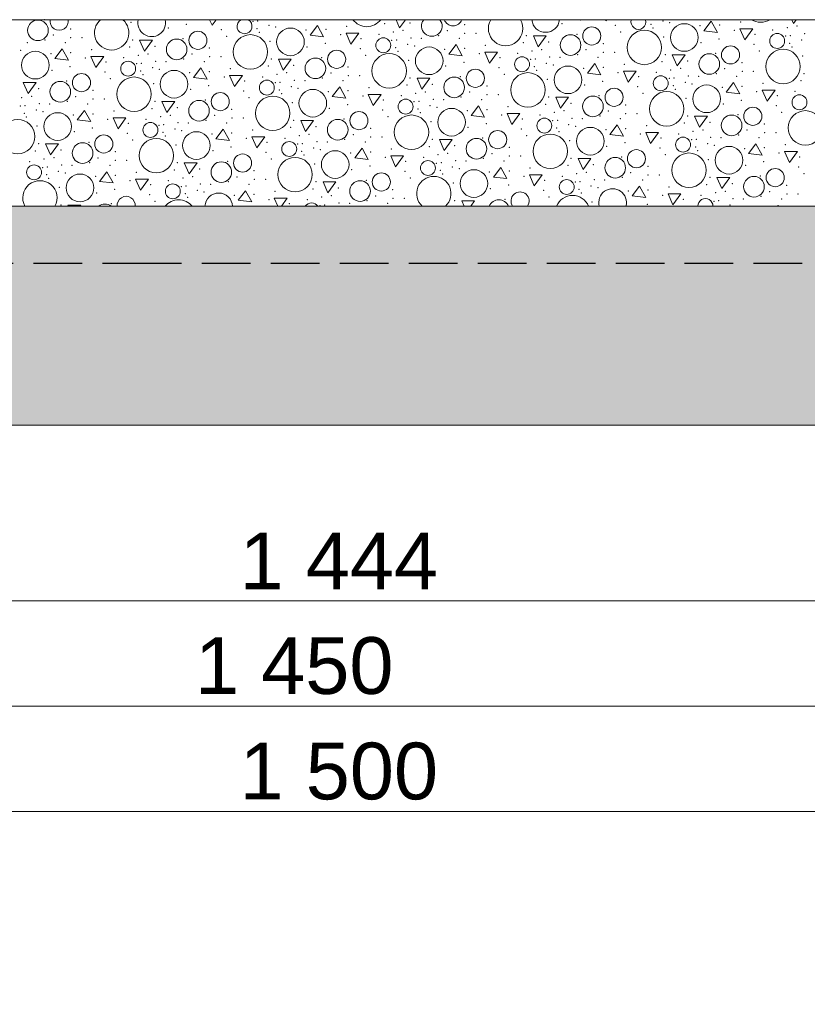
# Model space of a CAD drawing. Header units: millimetres. Extents: x -12989 to 381717, y -50461 to 30884.
# Tile 15 of 63: x 370256 to 372198, y -48689 to -46261. Entities that reach past the tile are written whole.
import ezdxf

# ---------------------------------------------------------------- set-up
doc = ezdxf.new("R2010")
doc.units = ezdxf.units.MM
doc.header["$MEASUREMENT"] = 0
doc.linetypes.add('Krawędzie ukryte', pattern=[170, 120, -50])
doc.linetypes.add('Wipeout_Contour', pattern=[1000, 0, -1000])
for name, color, linetype, lineweight in [('0_Nr_pióra__21', 7, 'Continuous', 25), ('A__STROPY_Nr_pióra__49', 7, 'Continuous', 15), ('A__STROPY_Nr_pióra__69', 7, 'Continuous', 13), ('Nowe_A_WYM_Nr_pióra__1', 7, 'Continuous', 13), ('Nowe_A_WYM_Nr_pióra__45', 7, 'Continuous', 15), ('Nowe_A_WYM_Nr_pióra__85', 7, 'Continuous', 13)]:
    doc.layers.add(name, color=color, linetype=linetype, lineweight=lineweight)
doc.layers.add('A__STROPY', color=7, linetype='Continuous')
doc.layers.add('Nowe_A_WYM', color=7, linetype='Continuous')
doc.layers.add('A__STROPY_Nr_pióra__173', color=7, linetype='Continuous', lineweight=5, true_color=0x6a6a6a)
doc.layers.add('A__STROPY_Nr_pióra__178', color=7, linetype='Continuous', lineweight=5, true_color=0x6a6a6a)
doc.styles.add('STYL_AUTOMATYCZNY_5', font='arial.ttf')
doc.dimstyles.new('STYL_AUTOMATYCZNY__2', dxfattribs={"dimtxt": 139.999998, "dimasz": 57, "dimexe": 0.18, "dimexo": 0.0625, "dimgap": 0, "dimtad": 1, "dimtih": 1, "dimtoh": 1, "dimdec": 0, "dimlfac": 0.1, "dimzin": 0, "dimdsep": 46, "dimtxsty": 'STYL_AUTOMATYCZNY_5', "dimblk": 'ARROWHEAD_6', "dimblk1": 'ARROWHEAD_6', "dimblk2": 'ARROWHEAD_6', "dimcen": 0.09, "dimse1": 1, "dimse2": 1, "dimclrd": 7, "dimclre": 7, "dimclrt": 7, "dimadec": 0, "dimazin": 0, "dimtfac": 1, "dimtdec": 4, "dimtmove": 0, "dimatfit": 3, "dimfxl": 0, "dimtolj": 1, "dimtzin": 0, "dimarcsym": 0})

# ---------------------------------------------------------------- blocks, each defined once
blk = doc.blocks.new('*X102', base_point=(363535.4, -45960.6))
at = {"layer": 'A__STROPY_Nr_pióra__178', "color": 251, "linetype": 'Continuous', "lineweight": 5, "true_color": 0x6a6a6a}
for p, q in [((370724.6, -46260.6), (370730.6, -46274.3)), ((370730.6, -46274.3), (370740.6, -46260.6)), ((370990.1, -46275.2), (370972, -46299)), ((371005.3, -46303), (370990.1, -46275.2)), ((371184, -46260.6), (371192.8, -46280.7)), ((371192.8, -46280.7), (371207.4, -46260.6)), ((371700.2, -46260.6), (371701.5, -46263.6)), ((371701.5, -46263.6), (371703.7, -46260.6)), ((371961, -46264.5), (371942.9, -46288.3)), ((371976.2, -46292.3), (371961, -46264.5)), ((372159.5, -46260.6), (372163.6, -46270)), ((372163.6, -46270), (372170.5, -46260.6)), ((370972, -46299), (371005.3, -46303)), ((371060.7, -46293.7), (371072.6, -46321.2)), ((371092.3, -46294), (371060.7, -46293.7)), ((371072.6, -46321.2), (371092.3, -46294)), ((371522.8, -46300.1), (371534.7, -46327.6)), ((371554.4, -46300.4), (371522.8, -46300.1)), ((371534.7, -46327.6), (371554.4, -46300.4)), ((371942.9, -46288.3), (371976.2, -46292.3)), ((372031.6, -46283), (372043.5, -46310.5)), ((372063.2, -46283.3), (372031.6, -46283)), ((372043.5, -46310.5), (372063.2, -46283.3)), ((370551.9, -46310.9), (370563.8, -46338.3)), ((370583.5, -46311.2), (370551.9, -46310.9)), ((370563.8, -46338.3), (370583.5, -46311.2)), ((371332.1, -46322.1), (371314, -46345.9)), ((371347.3, -46349.8), (371332.1, -46322.1)), ((370361.2, -46332.8), (370343.1, -46356.6)), ((370376.4, -46360.5), (370361.2, -46332.8)), ((371314, -46345.9), (371347.3, -46349.8)), ((371402.6, -46340.6), (371414.6, -46368)), ((371434.3, -46340.9), (371402.6, -46340.6)), ((371414.6, -46368), (371434.3, -46340.9)), ((371864.8, -46347), (371876.7, -46374.4)), ((371896.4, -46347.3), (371864.8, -46347)), ((371876.7, -46374.4), (371896.4, -46347.3)), ((370343.1, -46356.6), (370376.4, -46360.5)), ((370431.7, -46351.3), (370443.7, -46378.7)), ((370463.4, -46351.6), (370431.7, -46351.3)), ((370443.7, -46378.7), (370463.4, -46351.6)), ((370893.9, -46357.7), (370905.8, -46385.2)), ((370925.5, -46358), (370893.9, -46357.7)), ((370905.8, -46385.2), (370925.5, -46358)), ((371674.1, -46368.9), (371656, -46392.7)), ((371689.2, -46396.7), (371674.1, -46368.9)), ((370703.2, -46379.6), (370685.1, -46403.5)), ((370718.3, -46407.4), (370703.2, -46379.6)), ((371656, -46392.7), (371689.2, -46396.7)), ((371744.6, -46387.4), (371756.6, -46414.9)), ((371776.3, -46387.8), (371744.6, -46387.4)), ((371756.6, -46414.9), (371776.3, -46387.8)), ((370265, -46415.3), (370276.9, -46442.7)), ((370296.6, -46415.6), (370265, -46415.3)), ((370276.9, -46442.7), (370296.6, -46415.6)), ((370685.1, -46403.5), (370718.3, -46407.4)), ((370773.7, -46398.2), (370785.7, -46425.6)), ((370805.4, -46398.5), (370773.7, -46398.2)), ((370785.7, -46425.6), (370805.4, -46398.5)), ((371235.9, -46404.6), (371247.8, -46432)), ((371267.5, -46404.9), (371235.9, -46404.6)), ((371247.8, -46432), (371267.5, -46404.9)), ((372016.1, -46415.8), (371997.9, -46439.6)), ((372031.2, -46443.5), (372016.1, -46415.8)), ((371045.2, -46426.5), (371027, -46450.3)), ((371060.3, -46454.3), (371045.2, -46426.5)), ((371115.7, -46445), (371127.7, -46472.5)), ((371147.3, -46445.3), (371115.7, -46445)), ((371127.7, -46472.5), (371147.3, -46445.3)), ((371997.9, -46439.6), (372031.2, -46443.5)), ((372086.6, -46434.3), (372098.6, -46461.8)), ((372118.2, -46434.6), (372086.6, -46434.3)), ((372098.6, -46461.8), (372118.2, -46434.6)), ((370607, -46462.1), (370618.9, -46489.6)), ((370638.6, -46462.5), (370607, -46462.1)), ((370618.9, -46489.6), (370638.6, -46462.5)), ((371027, -46450.3), (371060.3, -46454.3)), ((371577.9, -46451.4), (371589.8, -46478.9)), ((371609.5, -46451.7), (371577.9, -46451.4)), ((371589.8, -46478.9), (371609.5, -46451.7)), ((370416.3, -46484.1), (370398.1, -46507.9)), ((370431.4, -46511.8), (370416.3, -46484.1)), ((371387.2, -46473.4), (371369, -46497.2)), ((371402.3, -46501.1), (371387.2, -46473.4)), ((371457.7, -46491.9), (371469.7, -46519.3)), ((371489.3, -46492.2), (371457.7, -46491.9)), ((371469.7, -46519.3), (371489.3, -46492.2)), ((370398.1, -46507.9), (370431.4, -46511.8)), ((370486.8, -46502.6), (370498.8, -46530)), ((370518.4, -46502.9), (370486.8, -46502.6)), ((370498.8, -46530), (370518.4, -46502.9)), ((370949, -46509), (370960.9, -46536.4)), ((370980.6, -46509.3), (370949, -46509)), ((370960.9, -46536.4), (370980.6, -46509.3)), ((371369, -46497.2), (371402.3, -46501.1)), ((371919.8, -46498.3), (371931.8, -46525.7)), ((371951.5, -46498.6), (371919.8, -46498.3)), ((371931.8, -46525.7), (371951.5, -46498.6)), ((370758.3, -46530.9), (370740.1, -46554.7)), ((370773.4, -46558.7), (370758.3, -46530.9)), ((371729.1, -46520.2), (371711, -46544)), ((371744.3, -46548), (371729.1, -46520.2)), ((371799.7, -46538.7), (371811.6, -46566.2)), ((371831.3, -46539), (371799.7, -46538.7)), ((371811.6, -46566.2), (371831.3, -46539)), ((370320, -46566.6), (370332, -46594)), ((370351.7, -46566.9), (370320, -46566.6)), ((370332, -46594), (370351.7, -46566.9)), ((370740.1, -46554.7), (370773.4, -46558.7)), ((370828.8, -46549.5), (370840.7, -46576.9)), ((370860.4, -46549.8), (370828.8, -46549.5)), ((370840.7, -46576.9), (370860.4, -46549.8)), ((371290.9, -46555.9), (371302.9, -46583.3)), ((371322.6, -46556.2), (371290.9, -46555.9)), ((371302.9, -46583.3), (371322.6, -46556.2)), ((371711, -46544), (371744.3, -46548)), ((372071.1, -46567.1), (372053, -46590.9)), ((372086.3, -46594.8), (372071.1, -46567.1)), ((371100.2, -46577.8), (371082.1, -46601.6)), ((371115.4, -46605.5), (371100.2, -46577.8)), ((372053, -46590.9), (372086.3, -46594.8)), ((372141.7, -46585.6), (372153.6, -46613)), ((372173.3, -46585.9), (372141.7, -46585.6)), ((372153.6, -46613), (372173.3, -46585.9)), ((370662, -46613.4), (370674, -46640.9)), ((370693.7, -46613.7), (370662, -46613.4)), ((370674, -46640.9), (370693.7, -46613.7)), ((371082.1, -46601.6), (371115.4, -46605.5)), ((371170.8, -46596.3), (371182.7, -46623.8)), ((371202.4, -46596.6), (371170.8, -46596.3)), ((371182.7, -46623.8), (371202.4, -46596.6)), ((371632.9, -46602.7), (371644.9, -46630.2)), ((371664.5, -46603), (371632.9, -46602.7)), ((371644.9, -46630.2), (371664.5, -46603)), ((370471.3, -46635.4), (370453.2, -46659.2)), ((370486.5, -46663.1), (370471.3, -46635.4)), ((371442.2, -46624.7), (371424.1, -46648.5)), ((371457.4, -46652.4), (371442.2, -46624.7)), ((370453.2, -46659.2), (370486.5, -46663.1)), ((370541.9, -46653.9), (370553.8, -46681.3)), ((370573.5, -46654.2), (370541.9, -46653.9)), ((370553.8, -46681.3), (370573.5, -46654.2)), ((371004, -46660.3), (371016, -46687.7)), ((371035.6, -46660.6), (371004, -46660.3)), ((371016, -46687.7), (371035.6, -46660.6)), ((371424.1, -46648.5), (371457.4, -46652.4)), ((371512.8, -46643.2), (371524.7, -46670.6)), ((371544.4, -46643.5), (371512.8, -46643.2)), ((371524.7, -46670.6), (371544.4, -46643.5)), ((371974.9, -46649.6), (371986.9, -46677)), ((372006.5, -46649.9), (371974.9, -46649.6)), ((371986.9, -46677), (372006.5, -46649.9)), ((370813.3, -46682.2), (370795.2, -46706)), ((370828.5, -46710), (370813.3, -46682.2)), ((371784.2, -46671.5), (371766.1, -46695.3)), ((371799.4, -46699.3), (371784.2, -46671.5)), ((370795.2, -46706), (370828.5, -46710)), ((370883.9, -46700.7), (370892.5, -46720.6)), ((370915.5, -46701), (370883.9, -46700.7)), ((370901.3, -46720.6), (370915.5, -46701)), ((371346, -46707.2), (371351.9, -46720.6)), ((371377.6, -46707.5), (371346, -46707.2)), ((371368.1, -46720.6), (371377.6, -46707.5)), ((371766.1, -46695.3), (371799.4, -46699.3)), ((371854.8, -46690), (371866.7, -46717.5)), ((371886.4, -46690.3), (371854.8, -46690)), ((371866.7, -46717.5), (371886.4, -46690.3)), ((370375.1, -46717.9), (370376.3, -46720.6)), ((370406.7, -46718.2), (370375.1, -46717.9)), ((370405, -46720.6), (370406.7, -46718.2)), ((372126.2, -46718.4), (372124.5, -46720.6)), ((372127.4, -46720.6), (372126.2, -46718.4))]:
    blk.add_line(p, q, dxfattribs=at)
for centre, radius in [((370301.3, -46286.9), 25.4), ((371894.7, -46304.5), 34.1), ((370695.6, -46311.4), 22.3), ((370825.1, -46339.9), 42.4), ((370923.8, -46315.2), 34.1), ((371614.2, -46323.1), 25.4), ((371666.5, -46300.7), 22.3), ((371796, -46329.1), 42.4), ((372123.5, -46313), 18.4), ((370643.3, -46333.8), 25.4), ((371152.6, -46323.7), 18.4), ((370294.9, -46372.7), 34.1), ((371037.6, -46358.3), 22.3), ((371167.1, -46386.7), 42.4), ((371265.8, -46362), 34.1), ((371956.2, -46369.9), 25.4), ((372008.5, -46347.5), 22.3), ((372138, -46376), 42.4), ((370523.7, -46381.3), 18.4), ((370985.3, -46380.6), 25.4), ((371494.6, -46370.5), 18.4), ((370408.7, -46415.8), 22.3), ((370636.9, -46419.6), 34.1), ((371379.6, -46405.1), 22.3), ((371509.1, -46433.6), 42.4), ((371607.8, -46408.9), 34.1), ((370356.4, -46438.2), 25.4), ((370538.2, -46444.3), 42.4), ((370865.6, -46428.1), 18.4), ((371327.3, -46427.5), 25.4), ((371836.5, -46417.4), 18.4), ((371949.8, -46455.7), 34.1), ((370750.6, -46462.7), 22.3), ((370978.9, -46466.5), 34.1), ((371721.5, -46452), 22.3), ((371851, -46480.4), 42.4), ((372178.5, -46464.3), 18.4), ((370698.4, -46485.1), 25.4), ((370880.2, -46491.2), 42.4), ((371207.6, -46475), 18.4), ((371669.3, -46474.4), 25.4), ((370350, -46524), 34.1), ((371092.6, -46509.5), 22.3), ((371320.9, -46513.3), 34.1), ((372063.5, -46498.8), 22.3), ((372193, -46527.3), 42.4), ((370251.2, -46548.7), 42.4), ((370578.7, -46532.5), 18.4), ((371040.3, -46531.9), 25.4), ((371222.1, -46538), 42.4), ((371549.6, -46521.8), 18.4), ((372011.2, -46521.2), 25.4), ((370692, -46570.9), 34.1), ((371434.6, -46556.4), 22.3), ((371564.1, -46584.9), 42.4), ((371662.9, -46560.2), 34.1), ((370411.4, -46589.5), 25.4), ((370463.7, -46567.1), 22.3), ((370593.2, -46595.6), 42.4), ((370920.7, -46579.4), 18.4), ((371382.3, -46578.8), 25.4), ((371891.6, -46568.7), 18.4), ((370805.7, -46614), 22.3), ((371034, -46617.7), 34.1), ((371776.6, -46603.3), 22.3), ((371906.1, -46631.7), 42.4), ((372004.9, -46607), 34.1), ((370753.4, -46636.4), 25.4), ((370935.2, -46642.4), 42.4), ((371262.7, -46626.3), 18.4), ((371724.3, -46625.7), 25.4), ((370291.8, -46637), 18.4), ((371147.7, -46660.8), 22.3), ((371376, -46664.6), 34.1), ((372118.6, -46650.1), 22.3), ((370405.1, -46675.3), 34.1), ((371095.4, -46683.2), 25.4), ((371604.7, -46673.1), 18.4), ((372066.3, -46672.5), 25.4), ((370633.8, -46683.8), 18.4)]:
    blk.add_circle(centre, radius, dxfattribs=at)
for centre, radius, start, end in [((370353.6, -46264.5), 22.3, 169.808, 10.192), ((370483.1, -46293), 42.4, 130.2253, 49.7747), ((370581.9, -46268.3), 34.1, 166.9315, 13.0685), ((370810.6, -46276.8), 18.4, 118.0754, 61.9246), ((371112, -46235.4), 42.4, 216.3561, 323.6439), ((371272.2, -46276.2), 25.4, 142.104, 37.896), ((371324.5, -46253.8), 22.3, 197.6501, 342.3499), ((371454, -46282.3), 42.4, 149.2596, 30.7404), ((371552.8, -46257.6), 34.1, 185.0352, 354.9648), ((371781.5, -46266.1), 18.4, 162.5388, 17.4612), ((372082.9, -46224.7), 42.4, 237.6894, 302.3106), ((370306.3, -46700), 42.4, 330.9994, 209.0006), ((371277.2, -46689.3), 42.4, 312.5082, 227.4918), ((370747.1, -46722.2), 34.1, 2.6675, 177.3325), ((371489.7, -46707.7), 22.3, 324.6967, 215.3033), ((371717.9, -46711.5), 34.1, 344.4937, 195.5063), ((370518.8, -46718.4), 22.3, 354.3902, 185.6098), ((370648.3, -46746.9), 42.4, 38.2528, 141.7472), ((370975.8, -46730.7), 18.4, 33.3126, 146.6874), ((371437.4, -46730.1), 25.4, 21.9194, 158.0806), ((371619.2, -46736.2), 42.4, 21.5166, 158.4834), ((371946.7, -46720), 18.4, 358.1053, 181.8947), ((370466.5, -46740.8), 25.4, 52.6007, 127.3993)]:
    blk.add_arc(centre, radius, start, end, dxfattribs=at)
for p in [(370316.8, -46260.6), (370531.1, -46267.1), (370667.5, -46272.3), (370831.5, -46264.9), (370843.3, -46264), (370870.8, -46274.4), (371156, -46270.7), (371218.6, -46268.8), (371218.6, -46268.8), (371352.9, -46272.5), (371593.5, -46270.2), (371638.3, -46261.6), (371724.6, -46274.5), (371812.2, -46271.9), (371841.7, -46263.7), (371858.5, -46267.6), (371933.2, -46275.7), (371981.8, -46273.8), (372033.4, -46266.3), (370339.6, -46298.7), (370382, -46283.2), (370622.6, -46280.9), (370753.7, -46285.2), (370841.3, -46282.6), (370846.9, -46292), (370887.6, -46278.3), (370962.3, -46286.4), (371011, -46284.5), (371047.3, -46297.7), (371062.5, -46277), (371141.8, -46297), (371177.4, -46290.9), (371201.3, -46287.2), (371289.5, -46299.9), (371310.4, -46288), (371353.3, -46294.4), (371381.1, -46294.4), (371505.5, -46299.7), (371629.7, -46296.7), (371737.8, -46291.1), (371817.8, -46281.2), (372018.2, -46287), (372068.9, -46296.3), (372112.7, -46286.3), (372148.2, -46280.1), (372156.2, -46300.2), (372172.2, -46276.5), (372191.5, -46294.8), (370275.3, -46317), (370318.6, -46310.6), (370369.2, -46317.5), (370382.4, -46305.1), (370410.2, -46305.1), (370534.6, -46310.4), (370658.8, -46307.5), (370766.9, -46301.8), (370873.1, -46314), (371009.4, -46319.2), (371098, -46307.1), (371173.5, -46311.8), (371185.3, -46310.9), (371212.8, -46321.2), (371220.6, -46305.5), (371246.2, -46306.3), (371340.1, -46306.8), (371404.5, -46323.8), (371498, -46317.6), (371560.6, -46315.7), (371560.6, -46315.7), (371694.9, -46319.4), (371844, -46303.2), (371935.5, -46317.1), (371980.3, -46308.4), (372066.5, -46321.4), (372144.4, -46301.1), (372154.2, -46318.7), (372183.7, -46310.5), (370258.7, -46335.9), (370333.4, -46344), (370382, -46342.1), (370433.6, -46334.5), (370527.1, -46328.3), (370548.4, -46348.4), (370572.4, -46344.8), (370589.7, -46326.4), (370589.7, -46326.4), (370681.5, -46345.5), (370724, -46330.1), (370964.6, -46327.8), (371095.7, -46332.1), (371108.9, -46348.7), (371183.3, -46329.4), (371188.9, -46338.8), (371229.6, -46325.2), (371304.3, -46333.3), (371352.9, -46331.4), (371389.3, -46344.6), (371483.8, -46343.9), (371519.3, -46337.7), (371543.3, -46334.1), (371631.5, -46346.8), (371652.4, -46334.8), (371695.3, -46341.2), (371723.1, -46341.2), (371847.5, -46346.6), (371971.7, -46343.6), (372079.8, -46338), (372159.8, -46328.1), (370418.4, -46355.3), (370469.1, -46364.6), (370512.9, -46354.6), (370544.6, -46369.4), (370556.4, -46368.5), (370591.7, -46363), (370617.3, -46363.9), (370660.6, -46357.5), (370711.2, -46364.4), (370724.4, -46352), (370752.2, -46351.9), (370876.6, -46357.3), (370931.7, -46373.3), (370931.7, -46373.3), (371000.8, -46354.3), (371215.1, -46360.8), (371351.4, -46366), (371440, -46353.9), (371515.5, -46358.7), (371527.3, -46357.7), (371554.8, -46368.1), (371562.6, -46352.3), (371571.6, -46372), (371588.2, -46353.1), (371682.1, -46353.6), (371746.5, -46370.7), (371839.9, -46364.4), (371902.6, -46362.6), (371902.6, -46362.6), (372036.9, -46366.2), (372186, -46350.1), (370335.7, -46385.4), (370380.5, -46376.7), (370466.7, -46389.7), (370554.4, -46387), (370560, -46396.4), (370583.9, -46378.8), (370600.7, -46382.7), (370675.4, -46390.9), (370724, -46388.9), (370775.6, -46381.4), (370869, -46375.1), (370890.4, -46395.3), (370914.4, -46391.6), (371023.5, -46392.4), (371066, -46376.9), (371306.6, -46374.7), (371437.6, -46378.9), (371450.8, -46395.6), (371525.3, -46376.3), (371530.9, -46385.7), (371646.3, -46380.2), (371694.9, -46378.2), (371731.2, -46391.4), (371825.8, -46390.8), (371861.3, -46384.6), (371885.3, -46380.9), (371973.4, -46393.6), (371994.4, -46381.7), (372037.3, -46388.1), (372065.1, -46388.1), (372189.5, -46393.4), (370371.9, -46411.9), (370479.9, -46406.3), (370586.2, -46418.4), (370760.4, -46402.1), (370811.1, -46411.5), (370854.9, -46401.5), (370886.5, -46416.2), (370898.4, -46415.3), (370933.7, -46409.9), (370959.3, -46410.7), (371002.6, -46404.3), (371053.2, -46411.2), (371066.4, -46398.8), (371094.2, -46398.8), (371218.6, -46404.2), (371273.7, -46420.1), (371273.7, -46420.1), (371342.8, -46401.2), (371557.1, -46407.7), (371648.6, -46421.5), (371693.4, -46412.9), (371782, -46400.8), (371857.4, -46405.5), (371869.3, -46404.6), (371896.8, -46414.9), (371904.6, -46399.2), (371913.6, -46418.9), (371930.2, -46400), (372024, -46400.5), (372088.5, -46417.6), (372181.9, -46411.3), (370302.8, -46430.8), (370302.8, -46430.8), (370437.1, -46434.5), (370677.7, -46432.2), (370722.5, -46423.6), (370808.7, -46436.5), (370896.3, -46433.9), (370902, -46443.2), (370925.9, -46425.7), (370942.7, -46429.6), (371017.4, -46437.7), (371066, -46435.8), (371117.6, -46428.3), (371211, -46422), (371232.4, -46442.1), (371256.4, -46438.5), (371365.5, -46439.3), (371408, -46423.8), (371408.3, -46445.7), (371436.2, -46445.7), (371779.6, -46425.8), (371792.8, -46442.4), (371867.2, -46423.1), (371872.8, -46432.5), (371988.3, -46427), (372036.9, -46425.1), (372073.2, -46438.3), (372167.8, -46437.6), (370261.5, -46452.9), (370285.5, -46449.2), (370304.8, -46467.5), (370330.4, -46468.3), (370373.6, -46461.9), (370394.6, -46450), (370424.2, -46468.8), (370437.4, -46456.4), (370465.3, -46456.4), (370589.7, -46461.7), (370713.8, -46458.7), (370821.9, -46453.1), (370928.2, -46465.3), (371102.3, -46449), (371153.1, -46458.3), (371196.9, -46448.3), (371228.5, -46463.1), (371240.4, -46462.2), (371275.7, -46456.8), (371301.3, -46457.6), (371344.5, -46451.2), (371395.1, -46458.1), (371553, -46468.9), (371560.6, -46451), (371615.6, -46467), (371615.6, -46467), (371684.7, -46448), (371899.1, -46454.5), (371990.5, -46468.4), (372035.4, -46459.7), (372124, -46447.6), (370257.6, -46473.8), (370267.4, -46491.4), (370269.5, -46472.9), (370297, -46483.2), (370313.8, -46487.2), (370437.1, -46493.4), (370488.7, -46485.8), (370582.1, -46479.6), (370644.7, -46477.7), (370644.7, -46477.7), (370779.1, -46481.4), (371019.6, -46479.1), (371064.5, -46470.4), (371150.7, -46483.4), (371238.3, -46480.7), (371243.9, -46490.1), (371267.8, -46472.5), (371284.6, -46476.5), (371359.4, -46484.6), (371408, -46482.6), (371459.6, -46475.1), (371574.4, -46489), (371598.4, -46485.3), (371707.5, -46486.1), (371750, -46470.7), (371750.3, -46492.5), (371778.2, -46492.5), (372121.6, -46472.7), (372134.8, -46489.3), (370273, -46500.8), (370388.5, -46495.3), (370473.4, -46506.6), (370524.2, -46515.9), (370568, -46505.9), (370603.5, -46499.7), (370627.5, -46496.1), (370646.8, -46514.3), (370672.4, -46515.1), (370715.6, -46508.8), (370736.6, -46496.8), (370766.2, -46515.6), (370779.4, -46503.2), (370807.3, -46503.2), (370931.7, -46508.6), (371055.8, -46505.6), (371163.9, -46500), (371270.2, -46512.1), (371406.5, -46517.3), (371444.3, -46495.9), (371495, -46505.2), (371538.9, -46495.2), (371570.5, -46509.9), (371582.3, -46509), (371617.7, -46503.6), (371643.3, -46504.4), (371686.5, -46498), (371737.1, -46504.9), (371895, -46515.7), (371902.6, -46497.9), (371957.6, -46513.9), (371957.6, -46513.9), (372026.7, -46494.9), (372092, -46517.5), (370299.3, -46522.8), (370390.7, -46536.7), (370435.6, -46528), (370521.8, -46540.9), (370599.6, -46520.7), (370609.4, -46538.3), (370611.4, -46519.7), (370638.9, -46530.1), (370655.7, -46534), (370730.5, -46542.2), (370779.1, -46540.2), (370830.6, -46532.7), (370924.1, -46526.4), (370969.5, -46542.9), (370986.7, -46524.6), (370986.7, -46524.6), (371121.1, -46528.2), (371361.6, -46526), (371492.7, -46530.2), (371580.3, -46527.6), (371585.9, -46537), (371609.8, -46519.4), (371626.6, -46523.3), (371701.4, -46531.5), (371750, -46529.5), (371786.3, -46542.7), (371801.5, -46522), (371880.9, -46542.1), (371916.4, -46535.9), (371940.4, -46532.2), (372049.5, -46533), (372092.3, -46539.4), (372120.2, -46539.4), (370302.8, -46566.2), (370426.9, -46563.2), (370535, -46557.6), (370615, -46547.7), (370815.4, -46553.4), (370866.1, -46562.8), (370910, -46552.8), (370941.6, -46567.5), (370945.5, -46546.6), (370953.4, -46566.6), (370988.8, -46561.2), (371014.4, -46562), (371057.6, -46555.6), (371078.6, -46543.7), (371108.2, -46562.5), (371121.4, -46550.1), (371149.3, -46550.1), (371273.7, -46555.4), (371397.8, -46552.5), (371505.9, -46546.8), (371612.2, -46559), (371748.5, -46564.2), (371837, -46552.1), (371912.5, -46556.8), (371924.3, -46555.9), (371951.8, -46566.2), (371959.7, -46550.5), (371985.3, -46551.3), (372028.5, -46544.9), (372079.1, -46551.8), (370295.2, -46584), (370357.8, -46582.1), (370357.8, -46582.1), (370492.1, -46585.8), (370641.3, -46569.7), (370732.7, -46583.5), (370777.6, -46574.9), (370863.8, -46587.8), (370951.4, -46585.1), (370980.9, -46576.9), (370997.7, -46580.9), (371072.4, -46589), (371121.1, -46587.1), (371172.6, -46579.6), (371266.1, -46573.3), (371311.5, -46589.8), (371328.7, -46571.4), (371328.7, -46571.4), (371420.6, -46590.6), (371463, -46575.1), (371703.6, -46572.8), (371834.7, -46577.1), (371922.3, -46574.4), (371927.9, -46583.8), (371968.6, -46570.2), (372043.3, -46578.3), (372092, -46576.4), (372128.3, -46589.6), (372143.5, -46568.8), (370281.1, -46610.3), (370316.6, -46604.2), (370340.6, -46600.5), (370428.7, -46613.2), (370449.7, -46601.3), (370492.5, -46607.7), (370520.4, -46607.7), (370644.7, -46613), (370768.9, -46610), (370877, -46604.4), (370957, -46594.5), (371157.4, -46600.3), (371208.1, -46609.6), (371251.9, -46599.6), (371283.6, -46614.4), (371287.5, -46593.4), (371295.4, -46613.5), (371330.8, -46608.1), (371356.4, -46608.9), (371399.6, -46602.5), (371450.2, -46609.4), (371463.4, -46597), (371491.2, -46597), (371615.6, -46602.3), (371739.8, -46599.3), (371847.9, -46593.7), (371954.2, -46605.8), (372090.5, -46611), (372179, -46598.9), (370312.7, -46625.1), (370324.5, -46624.2), (370352, -46634.5), (370359.9, -46618.8), (370368.8, -46638.5), (370385.5, -46619.6), (370479.3, -46620.1), (370543.7, -46637.1), (370637.2, -46630.9), (370699.8, -46629), (370699.8, -46629), (370834.1, -46632.7), (370983.3, -46616.5), (371074.7, -46630.4), (371119.6, -46621.7), (371205.8, -46634.7), (371293.4, -46632), (371322.9, -46623.8), (371339.7, -46627.7), (371414.4, -46635.9), (371463.1, -46633.9), (371514.6, -46626.4), (371608.1, -46620.1), (371629.5, -46640.3), (371653.4, -46636.6), (371670.7, -46618.3), (371670.7, -46618.3), (371762.6, -46637.4), (371805, -46622), (372045.6, -46619.7), (372176.7, -46624), (370322.5, -46642.7), (370328.1, -46652.1), (370443.5, -46646.6), (370492.2, -46644.6), (370528.5, -46657.9), (370623, -46657.2), (370658.6, -46651), (370682.6, -46647.3), (370770.7, -46660), (370791.7, -46648.1), (370834.5, -46654.5), (370862.3, -46654.5), (370986.7, -46659.9), (371110.9, -46656.9), (371219, -46651.3), (371299, -46641.4), (371325.2, -46663.4), (371499.4, -46647.1), (371550.1, -46656.5), (371593.9, -46646.5), (371625.6, -46661.2), (371637.4, -46660.3), (371672.8, -46654.9), (371698.4, -46655.7), (371741.6, -46649.3), (371792.2, -46656.2), (371805.4, -46643.8), (371833.2, -46643.8), (371957.6, -46649.2), (372081.8, -46646.2), (372189.9, -46640.6), (370354.4, -46674.1), (370445.8, -46688), (370490.7, -46679.3), (370579.2, -46667.2), (370654.7, -46672), (370666.5, -46671), (370694, -46681.4), (370701.9, -46665.6), (370710.8, -46685.3), (370727.5, -46666.4), (370821.3, -46666.9), (370885.7, -46684), (370979.2, -46677.7), (371041.8, -46675.9), (371041.8, -46675.9), (371176.1, -46679.5), (371416.7, -46677.2), (371461.6, -46668.6), (371547.8, -46681.5), (371635.4, -46678.9), (371641, -46688.3), (371664.9, -46670.7), (371681.7, -46674.6), (371756.4, -46682.7), (371805.1, -46680.8), (371856.6, -46673.3), (371950.1, -46667), (371971.5, -46687.2), (371995.4, -46683.5), (372012.7, -46665.1), (372012.7, -46665.1), (372104.6, -46684.3), (372147, -46668.8), (370576.9, -46692.2), (370590.1, -46708.8), (370664.5, -46689.6), (370670.1, -46699), (370785.5, -46693.5), (370834.2, -46691.5), (370870.5, -46704.7), (370965, -46704.1), (371000.6, -46697.9), (371024.5, -46694.2), (371043.8, -46712.5), (371112.7, -46706.9), (371133.7, -46695), (371176.5, -46701.4), (371204.3, -46701.4), (371328.7, -46706.7), (371452.9, -46703.8), (371561, -46698.1), (371667.2, -46710.3), (371841.4, -46694), (371892.1, -46703.4), (371935.9, -46693.3), (371967.6, -46708.1), (371979.4, -46707.2), (372014.7, -46701.8), (372040.3, -46702.6), (372083.6, -46696.2), (372134.2, -46703.1), (372147.4, -46690.7), (372175.2, -46690.7), (370357.8, -46717.4), (370482, -46714.5), (370921.2, -46714.1), (370996.7, -46718.8), (371008.5, -46717.9), (371069.5, -46713.3), (371163.3, -46713.8), (371803.5, -46715.5), (372006.9, -46717.5)]:
    blk.add_point(p, dxfattribs=at)
blk = doc.blocks.new('ElemPrzekroju_86_1', base_point=(363535.4, -45960.6))
at = {"color": 254, "linetype": 'Wipeout_Contour', "lineweight": 0, "ltscale": 1496013.813862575}
blk.add_wipeout([(363818.5, -46720.6), (363818.5, -47260.6), (378258.5, -47260.6), (378258.5, -46720.6)], dxfattribs=at).dxf.layer = 'A__STROPY'
at = {"layer": 'A__STROPY_Nr_pióra__173', "linetype": 'Continuous', "lineweight": 5, "true_color": 0x6a6a6a}
h = blk.add_hatch(dxfattribs=at)
h.set_pattern_fill('Grunt_0001', color=251, style=0, pattern_type=2)
h.set_pattern_definition([(45, (363535.4, -45960.59), (-95.4594, 95.4594), []), (45, (363503.58, -45928.77), (-190.919, 190.919), []), (45, (363471.76, -45896.95), (-190.919, 190.919), []), (135, (363439.945, -45865.132), (31.8198, 31.8198), [135, -135])])
h.paths.add_polyline_path([(363818.5, -46720.6), (363818.5, -47260.6), (378258.5, -47260.6), (378258.5, -46720.6)])
at = {"layer": 'A__STROPY_Nr_pióra__69', "color": 7, "linetype": 'Continuous', "lineweight": 13}
blk.add_line((378258.5, -47260.6), (363818.5, -47260.6), dxfattribs=at)
at = {"color": 254, "linetype": 'Wipeout_Contour', "lineweight": 0, "ltscale": 1495763.64850737}
blk.add_wipeout([(363818.5, -46720.6), (378258.5, -46720.6), (378258.5, -46260.6), (363818.5, -46260.6)], dxfattribs=at).dxf.layer = 'A__STROPY'
at = {"layer": 'A__STROPY_Nr_pióra__49', "color": 7, "linetype": 'Continuous', "lineweight": 15}
for p, q in [((378258.5, -46260.6), (363818.5, -46260.6)), ((378258.5, -46720.6), (363818.5, -46720.6))]:
    blk.add_line(p, q, dxfattribs=at)
at = {"layer": 'A__STROPY', "lineweight": 0}
blk.add_blockref('*X102', (363535.4, -45960.6), dxfattribs=at)
blk = doc.blocks.new('*D178', base_point=(363535.4, -45960.6))
at = {"layer": 'Nowe_A_WYM_Nr_pióra__45', "color": 7, "linetype": 'Continuous', "lineweight": 15}
for p, q in [((363668.6, -47663.2), (363608.6, -47723.2)), ((363848.6, -47663.2), (363788.6, -47723.2))]:
    blk.add_line(p, q, dxfattribs=at)
at = {"layer": 'Nowe_A_WYM_Nr_pióra__85', "color": 7, "linetype": 'Continuous', "lineweight": 13}
for p, q in [((363818.6, -47749.5), (363818.6, -47637)), ((363638.6, -47693.2), (363818.6, -47693.2)), ((363818.6, -47693.2), (378258.5, -47693.2))]:
    blk.add_line(p, q, dxfattribs=at)
blk = doc.blocks.new('ARROWHEAD_6')
at = {"color": 0, "linetype": 'Continuous', "lineweight": 0}
for p, q in [((-0.5, -0.5), (0.5, 0.5)), ((0, 0), (-1, 0))]:
    blk.add_line(p, q, dxfattribs=at)
blk = doc.blocks.new('*D179', base_point=(363535.4, -45960.6))
at = {"layer": 'Nowe_A_WYM_Nr_pióra__45', "color": 7, "linetype": 'Continuous', "lineweight": 15}
for p, q in [((363848.6, -47663.2), (363788.6, -47723.2)), ((378288.5, -47663.2), (378228.5, -47723.2))]:
    blk.add_line(p, q, dxfattribs=at)
at = {"layer": 'Nowe_A_WYM_Nr_pióra__85', "color": 7, "linetype": 'Continuous', "lineweight": 13}
for p, q in [((378258.5, -47749.5), (378258.5, -47637)), ((363818.6, -47693.2), (378258.5, -47693.2))]:
    blk.add_line(p, q, dxfattribs=at)
at = {"layer": 'Nowe_A_WYM_Nr_pióra__1', "color": 7, "lineweight": 13, "char_height": 140, "attachment_point": 7, "style": 'STYL_AUTOMATYCZNY_5'}
for s, insert in [('\\A1;{\\pql;\\fArial|b0|i0|c238|p0;\\W1.000000;18}', (363848.6, -47665.2)), ('\\A1;{\\pql;\\fArial|b0|i0|c238|p0;\\W1.000000;1\xa0444}', (370798.3, -47665.2)), ('\\A1;{\\pql;\\fArial|b0|i0|c238|p0;\\W1.000000;18}', (378014.9, -47665.2))]:
    blk.add_mtext(s, dxfattribs=dict(at, insert=insert))
blk = doc.blocks.new('*D182', base_point=(363535.4, -45960.6))
at = {"layer": 'Nowe_A_WYM_Nr_pióra__45', "color": 7, "linetype": 'Continuous', "lineweight": 15}
for p, q in [((363568.6, -47923.2), (363508.6, -47983.2)), ((363815.4, -47923.2), (363755.4, -47983.2))]:
    blk.add_line(p, q, dxfattribs=at)
at = {"layer": 'Nowe_A_WYM_Nr_pióra__85', "color": 7, "linetype": 'Continuous', "lineweight": 13}
for p, q in [((363538.6, -48009.5), (363538.6, -47897)), ((363785.4, -48009.5), (363785.4, -47897)), ((363493.6, -47953.2), (363538.6, -47953.2)), ((363538.6, -47953.2), (363785.4, -47953.2)), ((363785.4, -47953.2), (378285.4, -47953.2))]:
    blk.add_line(p, q, dxfattribs=at)
at = {"layer": 'Nowe_A_WYM_Nr_pióra__1', "color": 7, "lineweight": 13, "insert": (363295.1, -47925.2), "char_height": 140, "attachment_point": 7, "style": 'STYL_AUTOMATYCZNY_5'}
blk.add_mtext('\\A1;{\\pql;\\fArial|b0|i0|c238|p0;\\W1.000000;25}', dxfattribs=at)
blk = doc.blocks.new('*D183', base_point=(363535.4, -45960.6))
at = {"layer": 'Nowe_A_WYM_Nr_pióra__45', "color": 7, "linetype": 'Continuous', "lineweight": 15}
for p, q in [((363815.4, -47923.2), (363755.4, -47983.2)), ((378315.4, -47923.2), (378255.4, -47983.2))]:
    blk.add_line(p, q, dxfattribs=at)
at = {"layer": 'Nowe_A_WYM_Nr_pióra__85', "color": 7, "linetype": 'Continuous', "lineweight": 13}
for p, q in [((378285.4, -48009.5), (378285.4, -47897)), ((363785.4, -47953.2), (378285.4, -47953.2))]:
    blk.add_line(p, q, dxfattribs=at)
at = {"layer": 'Nowe_A_WYM_Nr_pióra__1', "color": 7, "lineweight": 13, "char_height": 140, "attachment_point": 7, "style": 'STYL_AUTOMATYCZNY_5'}
for s, insert in [('\\A1;{\\pql;\\fArial|b0|i0|c238|p0;\\W1.000000;1\xa0450}', (370688.4, -47925.2)), ('\\A1;{\\pql;\\fArial|b0|i0|c238|p0;\\W1.000000;25}', (378041.8, -47925.2))]:
    blk.add_mtext(s, dxfattribs=dict(at, insert=insert))
blk = doc.blocks.new('*D185', base_point=(363535.4, -45960.6))
at = {"layer": 'Nowe_A_WYM_Nr_pióra__45', "color": 7, "linetype": 'Continuous', "lineweight": 15}
for p, q in [((363568.6, -48183.2), (363508.6, -48243.2)), ((378508.5, -48243.2), (378568.5, -48183.2))]:
    blk.add_line(p, q, dxfattribs=at)
at = {"layer": 'Nowe_A_WYM_Nr_pióra__85', "color": 7, "linetype": 'Continuous', "lineweight": 13}
for p, q in [((363538.6, -48269.5), (363538.6, -48157)), ((378538.5, -48269.5), (378538.5, -48157)), ((363493.6, -48213.2), (363538.6, -48213.2)), ((363538.6, -48213.2), (378538.5, -48213.2)), ((378538.5, -48213.2), (378583.5, -48213.2))]:
    blk.add_line(p, q, dxfattribs=at)
at = {"layer": 'Nowe_A_WYM_Nr_pióra__1', "color": 7, "lineweight": 13, "insert": (370798.3, -48185.2), "char_height": 140, "attachment_point": 7, "style": 'STYL_AUTOMATYCZNY_5'}
blk.add_mtext('\\A1;{\\pql;\\fArial|b0|i0|c238|p0;\\W1.000000;1\xa0500}', dxfattribs=at)

msp = doc.modelspace()

# ---------------------------------------------------------------- block references
at = {"layer": 'A__STROPY', "lineweight": 0}
msp.add_blockref('ElemPrzekroju_86_1', (363535.4, -45960.6), dxfattribs=at)

# ---------------------------------------------------------------- dimensions: what is measured, and where the dimension line sits
at = {"layer": 'Nowe_A_WYM', "color": 7, "linetype": 'Continuous', "lineweight": 13}
dim = msp.add_linear_dim(base=(378285.4, -47953.2), p1=(363785.4, -48688.5), p2=(378285.4, -48688.5), dimstyle='STYL_AUTOMATYCZNY__2', dxfattribs=at)
dim.commit()
dim.dimension.update_dxf_attribs({"geometry": '*D183', "text_midpoint": (370928.5, -47855.2), "dimtype": 160})

# ---------------------------------------------------------------- next in the draw order: linework, layer by layer
at = {"layer": '0_Nr_pióra__21', "color": 7, "linetype": 'Krawędzie ukryte', "lineweight": 25}
for points in [[(367910.4, -46860.6), (370535.4, -46860.6)], [(370535.4, -46860.6), (374160.4, -46860.6)]]:
    msp.add_lwpolyline(points, dxfattribs=at)

# ---------------------------------------------------------------- next in the draw order: dimensions: what is measured, and where the dimension line sits
at = {"layer": 'Nowe_A_WYM', "color": 7, "linetype": 'Continuous', "lineweight": 13}
for base, p1, p2, picture, middle in [((363785.4, -47953.2), (363538.6, -46860.6), (363785.4, -48688.5), '*D182', (363401.6, -47855.2)), ((378538.5, -48213.2), (363538.6, -46860.6), (378538.5, -46860.6), '*D185', (371038.5, -48115.2)), ((363818.6, -47693.2), (363638.6, -46860.6), (363818.6, -46860.6), '*D178', (363955.2, -47595.2)), ((378258.5, -47693.2), (363818.6, -46860.6), (378258.5, -46860.6), '*D179', (371038.5, -47595.2))]:
    dim = msp.add_linear_dim(base=base, p1=p1, p2=p2, dimstyle='STYL_AUTOMATYCZNY__2', dxfattribs=at)
    dim.commit()
    dim.dimension.update_dxf_attribs({"geometry": picture, "text_midpoint": middle, "dimtype": 160})

doc.saveas('drawing.dxf')
